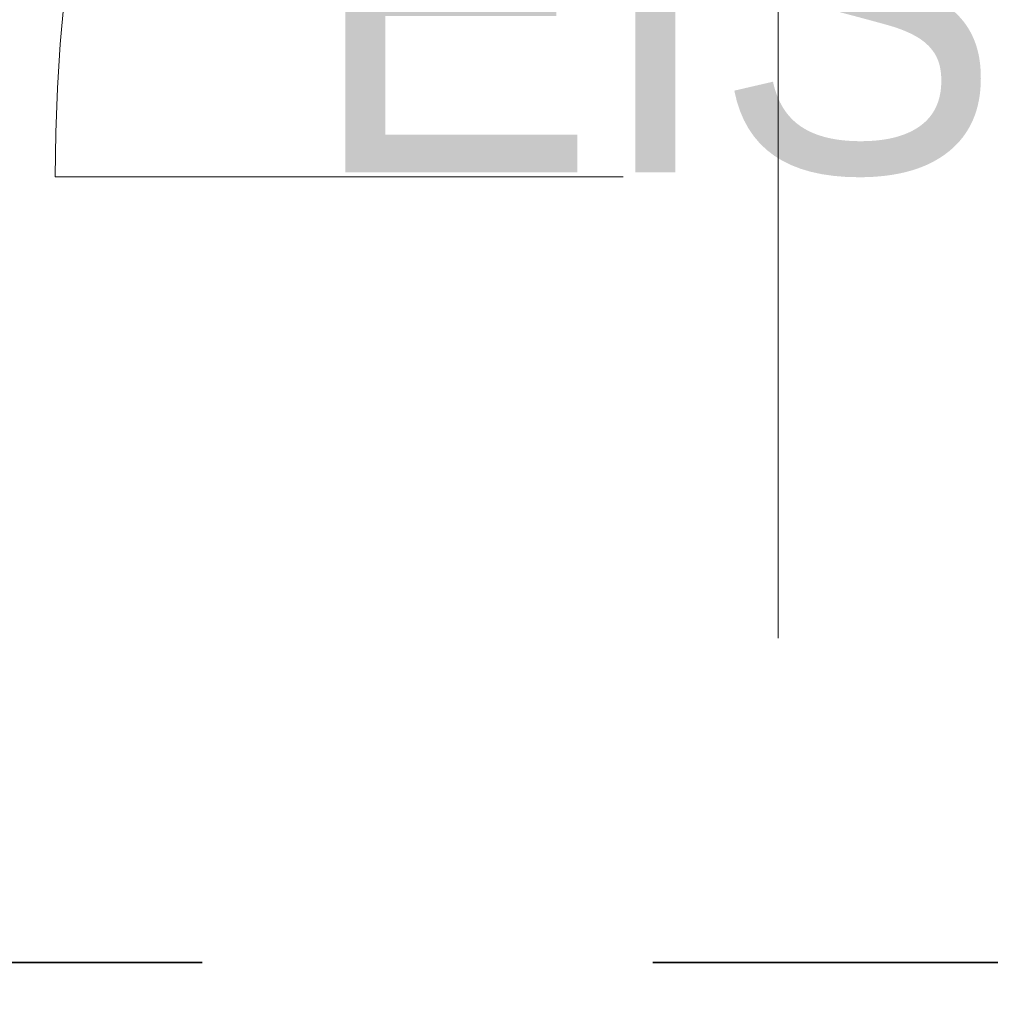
# Model space of a CAD drawing. Header units: centimetres. Extents: x -1737 to 22393, y -8842 to 3838.
# Tile 73 of 174: x -668 to -616, y 1389 to 1441. Entities that reach past the tile are written whole.
import ezdxf

# ---------------------------------------------------------------- set-up
doc = ezdxf.new("R2010")
doc.units = ezdxf.units.CM
for name, pattern in [('Dash', [60, 30, -30]), ('Hidden', [71.4375, 47.625, -23.8125]), ('Ukryte', [71.438, 47.625, -23.813])]:
    doc.linetypes.add(name, pattern=pattern)
for name, color, linetype, lineweight in [('A-DETL', 90, 'Continuous', 9), ('A-DETL-HDLN', 90, 'Ukryte', 9), ('A-DOOR', 31, 'Continuous', 13), ('A-DOOR-HDLN', 31, 'Continuous', 13), ('G-ANNO-TEXT', 231, 'Continuous', 13)]:
    doc.layers.add(name, color=color, linetype=linetype, lineweight=lineweight)
doc.styles.add('Arial', font='arial.ttf', dxfattribs={"width": 0.9, "height": 18})

# ---------------------------------------------------------------- blocks, each defined once
blk = doc.blocks.new('Schueco_FWS_ADS-70-HD_inw_Family-01 - FWS SI insert unit-2308021-3_piętro I __3_90 m_ - stan projektowany')
at = {"layer": 'A-DOOR-HDLN', "linetype": 'Dash', "lineweight": 9}
blk.add_line((-46.25, 98.194), (-46.25, 7.1), dxfattribs=at)
blk.add_arc((-46.25, 7.1), 91.094, 0, 90, dxfattribs=at)

msp = doc.modelspace()

# ---------------------------------------------------------------- linework, layer by layer
at = {"layer": 'A-DETL', "linetype": 'Hidden', "lineweight": 35}
msp.add_line((-586.623, 1391.326), (-1192.623, 1391.326), dxfattribs=at)
at = {"layer": 'A-DETL-HDLN'}
msp.add_line((-627.623, 408.326), (-627.623, 2788.326), dxfattribs=at)
msp.add_line((-627.623, 408.326), (-627.623, 2788.326), dxfattribs=at)

# ---------------------------------------------------------------- block references
at = {"layer": 'A-DOOR', "rotation": 90.0000000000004}
msp.add_blockref('Schueco_FWS_ADS-70-HD_inw_Family-01 - FWS SI insert unit-2308021-3_piętro I __3_90 m_ - stan projektowany', (-567.623, 1479.076), dxfattribs=at)

# ---------------------------------------------------------------- texts
at = {"layer": 'G-ANNO-TEXT', "color": 1, "insert": (-652.346, 1451.065), "char_height": 18, "width": 61.3575, "attachment_point": 1, "line_spacing_factor": 0.936439, "style": 'Arial'}
msp.add_mtext('\\pt114.3,228.6,342.9,457.2,571.5,685.8,800.1,914.4,1028.7,1143,1257.3,1371.6,1485.9,1600.2,1714.5,1828.8,1943.1,2057.4,2171.7,2286,2400.3,2514.6,2628.9,2743.2,2857.5,2971.8,3086.1,3200.4,3314.7,3429,3543.3,3657.6;EIS30', dxfattribs=at)

doc.saveas('drawing.dxf')
